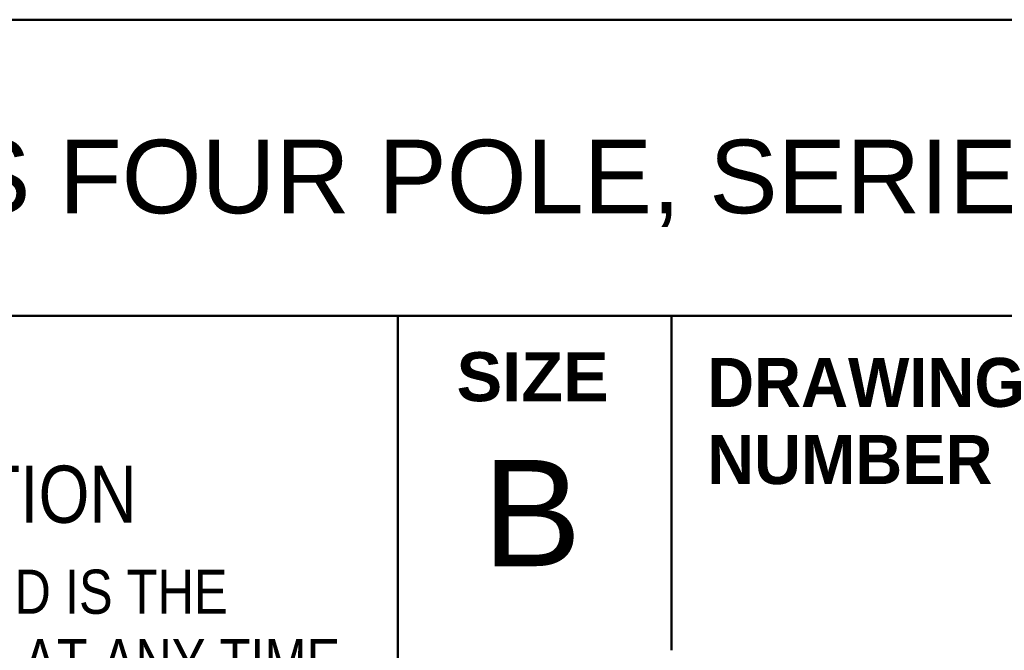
# Model space of a CAD drawing. Header units: inches. Extents: x 0.2 to 29.5, y 0.6 to 18.6.
# Tile 7 of 21: x 21.3 to 23.4, y 2.2 to 3.5. Entities that reach past the tile are written whole.
import ezdxf

# ---------------------------------------------------------------- set-up
doc = ezdxf.new("R2010")
doc.units = ezdxf.units.IN
doc.header["$LTSCALE"] = 1.75
doc.header["$MEASUREMENT"] = 0
doc.layers.add('Title (ANSI)', color=7, linetype='Continuous', lineweight=50)
doc.styles.add('Note Text (ANSI)', font='tahoma.ttf')
doc.styles.add('Text Style107', font='arialbd.ttf')
doc.styles.add('Text Style117', font='arialbd.ttf')
doc.styles.add('Text Style47', font='ARIALN.TTF')
doc.styles.add('Text Style50', font='arial.ttf')
doc.styles.add('Text Style55', font='arial.ttf')
doc.styles.add('Text Style59', font='arial.ttf')

# ---------------------------------------------------------------- blocks, each defined once
blk = doc.blocks.new('Title Blocks ICD TITLE BLOCK MM CUSTOMER')
at = {"layer": 'Title (ANSI)'}
for p, q in [((3.2614, 8.5744), (11.2614, 8.5744)), ((3.2614, 8.212), (11.2564, 8.212)), ((7.2614, 8.212), (7.2614, 7.1921)), ((7.5963, 7.8029), (7.5963, 8.2129))]:
    blk.add_line(p, q, dxfattribs=at)
at = {"layer": 'Title (ANSI)', "attachment_point": 5, "style": 'Note Text (ANSI)'}
for s, insert, char_height in [('\\fArial|b1|i0;\\H0.0600;SIZE', (7.4264, 8.137), 0.06), ('\\fArial Narrow|b0|i0;\\H0.0700;NOTICE TO PERSONS RECEIVING THIS DOCUMENT AND/OR TECHNICAL INFORMATION', (5.2422, 7.9931), 0.07)]:
    blk.add_mtext(s, dxfattribs=dict(at, insert=insert, char_height=char_height))
at = {"layer": 'Title (ANSI)', "style": 'Note Text (ANSI)'}
for s, insert, char_height, attachment_point, line_spacing_factor in [('\\fArial|b1|i0;\\H0.0600;DRAWING\\PNUMBER', (7.6399, 8.0828), 0.06, 4, 0.944221), ('\\fArial Narrow|b0|i0;\\H0.0540;THIS DOCUMENT, INCLUDING THE DRAWING AND INFORMATION CONTAINED THEREON, IS CONFIDENTIAL AND IS THE \\PEXCLUSIVE PROPERTY OF EATON CORPORATION, AND IS MERELY ON LOAN AND SUBJECT TO RECALL BY EATON AT ANY TIME.\\PBY TAKING POSSESSION OF THIS DOCUMENT, THE RECIPIENT ACKNOWLEDGES AND AGREES THAT THIS DOCUMENT CANNOT\\PBE USED IN ANY MANNER ADVERSE TO THE INTERESTS OF EATON AND THAT NO PORTION OF THIS DOCUMENT MAY BE\\PCOPIED OR OTHERWISE REPRODUCED WITHOUT THE PRIOR WRITTEN CONSENT OF EATON. IN THE CASE OF CONFLICTING\\PCONTRACTUAL PROVISIONS, THIS NOTICE SHALL GOVERN THE STATUS OF THIS DOCUMENT.', (5.2662, 7.9013), 0.054, 2, 0.941891)]:
    blk.add_mtext(s, dxfattribs=dict(at, insert=insert, char_height=char_height, attachment_point=attachment_point, line_spacing_factor=line_spacing_factor))
at = {"layer": 'Title (ANSI)'}
for tag, p, height, style in [('<TITLE_1>_001', (3.6053, 8.3375), 0.09, 'Text Style50'), ('DESIGNER_001', (8.7789, 8.3294), 0.09, 'Text Style50'), ('<DRAWN_DATE>_001', (10.5442, 8.3294), 0.09, 'Text Style50'), ('<PART_NUMBER>_001', (8.9256, 7.9293), 0.2, 'Text Style117'), ('Sheet_Size_001', (7.3651, 7.9055), 0.13, 'Text Style55'), ('<REVISION_NUMBER>_001', (10.7692, 7.8528), 0.18, 'Text Style107'), ('Sheet_Number_001', (10.8001, 7.2619), 0.08, 'Text Style59'), ('Number_of_sheets_001', (11.097, 7.2619), 0.08, 'Text Style59'), ('COPYRIGHT_YEAR_001', (4.6226, 7.2707), 0.07, 'Text Style47'), ('<SCALE>_001', (9.8254, 7.2503), 0.08, 'Text Style59')]:
    blk.add_attdef(tag, p, '', height=height, dxfattribs=dict(at, style=style))

msp = doc.modelspace()

# ---------------------------------------------------------------- block references
ref = msp.add_blockref('Title Blocks ICD TITLE BLOCK MM CUSTOMER', (9.3776, -11.5011), dxfattribs=dict(xscale=1.75, yscale=1.75, zscale=1.75))
ref.add_attrib('Sheet_Size_001', 'B', (22.26649, 2.33357), dxfattribs={"layer": 'Title (ANSI)', "height": 0.2275, "style": 'Text Style55'})
ref.add_attrib('<TITLE_1>_001', 'TYPE HJD THERMAL MAGNETIC CIRCUIT BREAKERS FOUR POLE, SERIES C', (15.68687, 3.08945), dxfattribs={"layer": 'Title (ANSI)', "height": 0.1575, "style": 'Text Style50'})

doc.saveas('drawing.dxf')
